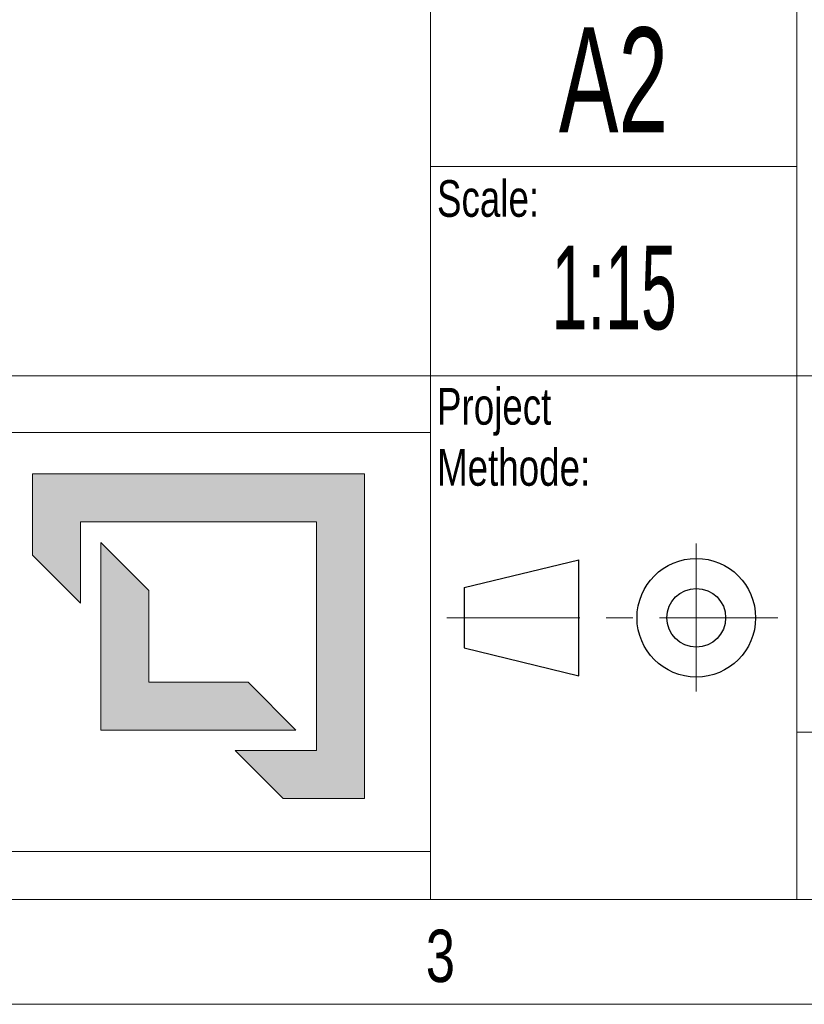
# Model space of a CAD drawing. Header units: millimetres. Extents: x 15 to 592, y 5 to 415.
# Tile 9 of 12: x 457 to 494, y 5 to 52. Entities that reach past the tile are written whole.
import ezdxf

# ---------------------------------------------------------------- set-up
doc = ezdxf.new("R2010")
doc.units = ezdxf.units.MM
doc.linetypes.add('CENTER', pattern=[10.16, 6.35, -1.27, 1.27, -1.27])
doc.linetypes.add('CENTERX2', pattern=[20.32, 12.7, -2.54, 2.54, -2.54])
doc.layers.add('SLD-0', color=179, linetype='Continuous')
doc.styles.add('SLDTEXTSTYLE0', font='TXT', dxfattribs={"width": 0.75})
doc.styles.add('SLDTEXTSTYLE1', font='TXT', dxfattribs={"width": 0.574367})
doc.styles.add('SLDTEXTSTYLE2', font='TXT', dxfattribs={"width": 0.638186})

# ---------------------------------------------------------------- blocks, each defined once
blk = doc.blocks.new('LOGO_sombreado')
at = {"linetype": 'Continuous'}
for points in [[(69.338, 18.023), (53.486, 18.023), (53.486, 14.148), (55.776, 11.858), (55.776, 15.733), (67.048, 15.733), (67.048, 4.812), (63.173, 4.812), (65.463, 2.523), (69.338, 2.523)], [(59.044, 12.465), (56.754, 14.754), (56.754, 5.791), (66.07, 5.791), (63.78, 8.081), (59.044, 8.081)]]:
    blk.add_hatch(color=7, dxfattribs=at).paths.add_polyline_path(points, flags=0)
at = {"color": 7, "linetype": 'Continuous', "lineweight": 18}
for p, q in [((0, 20), (72.5, 20)), ((72.5, 20), (72.502, 20.001)), ((72.5, 20), (72.5, 0)), ((53.486, 14.148), (53.486, 18.023)), ((53.486, 18.023), (69.338, 18.023)), ((69.338, 18.023), (69.338, 2.523)), ((67.048, 15.733), (55.776, 15.733)), ((55.776, 15.733), (55.776, 11.858)), ((67.048, 4.812), (67.048, 15.733)), ((56.754, 5.791), (56.754, 14.754)), ((56.754, 14.754), (59.044, 12.465)), ((55.776, 11.858), (53.486, 14.148)), ((59.044, 12.465), (59.044, 8.081)), ((59.044, 8.081), (63.78, 8.081)), ((63.78, 8.081), (66.07, 5.791)), ((66.07, 5.791), (56.754, 5.791)), ((65.463, 2.523), (63.173, 4.812)), ((63.173, 4.812), (67.048, 4.812)), ((69.338, 2.523), (65.463, 2.523)), ((0, 0), (72.5, 0))]:
    blk.add_line(p, q, dxfattribs=at)

msp = doc.modelspace()

# ---------------------------------------------------------------- linework, layer by layer
at = {"color": 7, "linetype": 'Continuous', "lineweight": 18}
for p, q in [((494, 75), (494, 10)), ((476.5, 55), (476.5, 35)), ((476.5, 45), (494, 45)), ((404, 35), (494, 35)), ((476.5, 35), (476.5, 10)), ((494, 35), (584, 35)), ((494, 18), (584, 18)), ((584, 10), (20, 10)), ((404, 10), (584, 10)), ((589, 5), (15, 5))]:
    msp.add_line(p, q, dxfattribs=at)
at = {"color": 7, "linetype": 'CENTERX2', "lineweight": 18}
msp.add_line((489.19464, 27.00565), (489.19464, 19.92984), dxfattribs=at)
at = {"color": 7, "linetype": 'Continuous', "lineweight": 25}
for p, q in [((478.10603, 24.8924), (483.59097, 26.22209)), ((483.59097, 20.68966), (483.59097, 26.22209)), ((478.10603, 24.8924), (478.10603, 22.01934)), ((478.10603, 22.01934), (483.59097, 20.68966))]:
    msp.add_line(p, q, dxfattribs=at)
at = {"color": 7, "linetype": 'CENTER', "lineweight": 18}
msp.add_line((477.27498, 23.45587), (493.08871, 23.45587), dxfattribs=at)
at = {"color": 7, "linetype": 'Continuous', "lineweight": 25}
for radius in [2.83118, 1.40092]:
    msp.add_circle((489.19464, 23.45587), radius, dxfattribs=at)

# ---------------------------------------------------------------- block references
at = {"color": 7, "linetype": 'Continuous'}
msp.add_blockref('LOGO_sombreado', (404.00963, 12.29796), dxfattribs=at)

# ---------------------------------------------------------------- texts
at = {"color": 7, "linetype": 'Continuous', "lineweight": 0, "style": 'SLDTEXTSTYLE0'}
for s, insert, char_height, attachment_point in [('Scale:', (476.81201, 44.3477), 1.75, 1), ('Project^JMethode:', (476.81201, 34.42461), 1.75, 1), ('3', (476.97483, 8.56267), 2.5, 2)]:
    msp.add_mtext(s, dxfattribs=dict(at, insert=insert, char_height=char_height, attachment_point=attachment_point))
at = {"layer": 'SLD-0', "color": 7, "attachment_point": 2}
for s, insert, char_height, style in [('A2', (485.24283, 51.63663), 5, 'SLDTEXTSTYLE2'), ('1:15', (485.27221, 41.22544), 4, 'SLDTEXTSTYLE1')]:
    msp.add_mtext(s, dxfattribs=dict(at, insert=insert, char_height=char_height, style=style))

doc.saveas('drawing.dxf')
